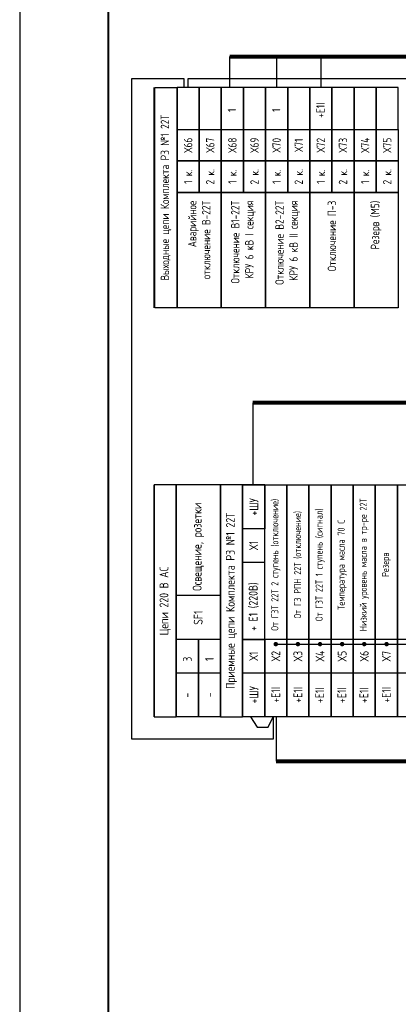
# Model space of a CAD drawing. Header units: millimetres. Extents: x 616 to 6446, y 2590 to 5711.
# Tile 42 of 50: x 5223 to 5308, y 3475 to 3698. Entities that reach past the tile are written whole.
import ezdxf

# ---------------------------------------------------------------- set-up
doc = ezdxf.new("R2010")
doc.units = ezdxf.units.MM
doc.styles.add('SIMPLEX', font='GOST.ttf', dxfattribs={"height": 5})

msp = doc.modelspace()

# ---------------------------------------------------------------- linework, layer by layer
at = {"lineweight": -2}
msp.add_line((5222.7, 3899.35), (5222.7, 3305.35), dxfattribs=at)
at = {"lineweight": 40}
msp.add_line((5242.7, 3894.35), (5242.7, 3310.35), dxfattribs=at)
at = {"color": 3}
for p, q in [((5270.17, 3682.7), (5270.17, 3689.7)), ((5280.83, 3682.7), (5280.83, 3689.7)), ((5290.86, 3682.7), (5290.86, 3689.7))]:
    msp.add_line(p, q, dxfattribs=at)
at = {"color": 3, "lineweight": 80}
msp.add_line((5270.17, 3689.7), (6031.33, 3689.7), dxfattribs=at)
for p, q in [((5248.08, 3535.33), (5248.08, 3684.7)), ((5248.08, 3684.7), (5259.78, 3684.7)), ((5259.78, 3684.7), (5259.78, 3682.7)), ((5260.76, 3682.7), (5260.76, 3684.7)), ((5260.76, 3684.7), (5349.69, 3684.7)), ((5253.08, 3682.7), (5253.08, 3673.2)), ((5253.08, 3682.7), (5253.08, 3673.2)), ((5258.27, 3682.7), (5258.27, 3673.2)), ((5258.27, 3682.7), (5258.27, 3673.2)), ((5268.08, 3592.83), (5268.08, 3582.83)), ((5268.08, 3592.83), (5268.08, 3582.83)), ((5268.08, 3592.83), (5268.08, 3582.83)), ((5268.08, 3592.83), (5268.08, 3582.83)), ((5268.08, 3592.83), (5268.08, 3582.83)), ((5268.08, 3592.83), (5268.08, 3582.83)), ((5268.08, 3592.83), (5268.08, 3582.83)), ((5268.08, 3592.83), (5268.08, 3582.83)), ((5280.58, 3556.79), (5300.58, 3556.79)), ((5300.58, 3556.79), (5330.63, 3556.79)), ((5273.08, 3540.33), (5273.08, 3550.33)), ((5273.08, 3540.33), (5273.08, 3550.33)), ((5274.89, 3540.33), (5276.34, 3538)), ((5278.88, 3538), (5279.98, 3540.33)), ((5279.98, 3540.33), (5279.98, 3535.33)), ((5276.34, 3538), (5278.88, 3538)), ((5279.98, 3535.33), (5248.08, 3535.33))]:
    msp.add_line(p, q)
at = {"color": 5, "lineweight": 80}
msp.add_line((5641.94, 3611.33), (5275.37, 3611.33), dxfattribs=at)
at = {"color": 5}
msp.add_line((5275.37, 3611.33), (5275.37, 3592.83), dxfattribs=at)
at = {"color": 55, "true_color": 0x999b37}
msp.add_line((5280.65, 3540.33), (5280.65, 3530.33), dxfattribs=at)
at = {"color": 55, "lineweight": 80, "true_color": 0x999b37}
msp.add_line((5280.65, 3530.33), (5851.72, 3530.33), dxfattribs=at)
for points, const_width in [([(5253.08, 3682.7), (5253.08, 3632.83)], 0.38), ([(5253.08, 3632.83), (5253.08, 3682.7)], 0.38), ([(5258.27, 3682.7), (5258.27, 3632.83)], 0.38), ([(5258.27, 3632.83), (5258.27, 3682.7)], 0.38), ([(5253.08, 3540.33), (5253.08, 3592.83)], 0.4), ([(5253.08, 3540.33), (5253.08, 3592.83)], 0.4), ([(5253.08, 3540.33), (5253.08, 3592.83)], 0.4), ([(5258.08, 3540.33), (5258.08, 3592.83)], 0.4), ([(5258.08, 3592.83), (5258.08, 3540.33)], 0.4), ([(5268.08, 3540.33), (5268.08, 3592.83)], 0.4), ([(5268.08, 3540.33), (5268.08, 3592.83)], 0.4), ([(5268.08, 3540.33), (5268.08, 3592.83)], 0.4), ([(5273.08, 3540.33), (5273.08, 3592.83)], 0.4), ([(5273.08, 3592.83), (5273.08, 3540.33)], 0.4)]:
    msp.add_lwpolyline(points, dxfattribs=dict(const_width=const_width))
for points in [[(5258.27, 3682.7), (5258.27, 3632.83), (5253.27, 3632.83), (5253.27, 3682.7)], [(5263.27, 3673.2), (5263.27, 3682.7), (5258.27, 3682.7), (5258.27, 3673.2)], [(5268.27, 3673.2), (5268.27, 3682.7), (5263.27, 3682.7), (5263.27, 3673.2)], [(5273.27, 3673.2), (5273.27, 3682.7), (5268.27, 3682.7), (5268.27, 3673.2)], [(5278.27, 3673.2), (5278.27, 3682.7), (5273.27, 3682.7), (5273.27, 3673.2)], [(5283.27, 3673.2), (5283.27, 3682.7), (5278.27, 3682.7), (5278.27, 3673.2)], [(5288.27, 3673.2), (5288.27, 3682.7), (5283.27, 3682.7), (5283.27, 3673.2)], [(5293.27, 3673.2), (5293.27, 3682.7), (5288.27, 3682.7), (5288.27, 3673.2)], [(5298.27, 3673.2), (5298.27, 3682.7), (5293.27, 3682.7), (5293.27, 3673.2)], [(5303.27, 3673.2), (5303.27, 3682.7), (5298.27, 3682.7), (5298.27, 3673.2)], [(5308.27, 3673.2), (5308.27, 3682.7), (5303.27, 3682.7), (5303.27, 3673.2)], [(5263.27, 3673.2), (5263.27, 3666.08), (5258.27, 3666.08), (5258.27, 3673.2)], [(5268.27, 3673.2), (5268.27, 3666.08), (5263.27, 3666.08), (5263.27, 3673.2)], [(5273.27, 3673.2), (5273.27, 3666.08), (5268.27, 3666.08), (5268.27, 3673.2)], [(5278.27, 3673.2), (5278.27, 3666.08), (5273.27, 3666.08), (5273.27, 3673.2)], [(5283.27, 3673.2), (5283.27, 3666.08), (5278.27, 3666.08), (5278.27, 3673.2)], [(5288.27, 3673.2), (5288.27, 3666.08), (5283.27, 3666.08), (5283.27, 3673.2)], [(5293.27, 3673.2), (5293.27, 3666.08), (5288.27, 3666.08), (5288.27, 3673.2)], [(5298.27, 3673.2), (5298.27, 3666.08), (5293.27, 3666.08), (5293.27, 3673.2)], [(5303.27, 3673.2), (5303.27, 3666.08), (5298.27, 3666.08), (5298.27, 3673.2)], [(5308.27, 3673.2), (5308.27, 3666.08), (5303.27, 3666.08), (5303.27, 3673.2)], [(5263.27, 3666.08), (5263.27, 3658.95), (5258.27, 3658.95), (5258.27, 3666.08)], [(5268.27, 3666.08), (5268.27, 3658.95), (5263.27, 3658.95), (5263.27, 3666.08)], [(5273.27, 3666.08), (5273.27, 3658.95), (5268.27, 3658.95), (5268.27, 3666.08)], [(5278.27, 3666.08), (5278.27, 3658.95), (5273.27, 3658.95), (5273.27, 3666.08)], [(5283.27, 3666.08), (5283.27, 3658.95), (5278.27, 3658.95), (5278.27, 3666.08)], [(5288.27, 3666.08), (5288.27, 3658.95), (5283.27, 3658.95), (5283.27, 3666.08)], [(5293.27, 3666.08), (5293.27, 3658.95), (5288.27, 3658.95), (5288.27, 3666.08)], [(5298.27, 3666.08), (5298.27, 3658.95), (5293.27, 3658.95), (5293.27, 3666.08)], [(5303.27, 3666.08), (5303.27, 3658.95), (5298.27, 3658.95), (5298.27, 3666.08)], [(5308.27, 3666.08), (5308.27, 3658.95), (5303.27, 3658.95), (5303.27, 3666.08)], [(5268.27, 3658.95), (5268.27, 3632.83), (5258.27, 3632.83), (5258.27, 3658.95)], [(5278.27, 3658.95), (5278.27, 3632.83), (5268.27, 3632.83), (5268.27, 3658.95)], [(5288.27, 3658.95), (5288.27, 3632.83), (5278.27, 3632.83), (5278.27, 3658.95)], [(5298.27, 3658.95), (5298.27, 3632.83), (5288.27, 3632.83), (5288.27, 3658.95)], [(5308.27, 3658.95), (5308.27, 3632.83), (5298.27, 3632.83), (5298.27, 3658.95)], [(5258.08, 3540.33), (5258.08, 3592.83), (5253.08, 3592.83), (5253.08, 3540.33)], [(5268.08, 3567.83), (5268.08, 3592.83), (5258.08, 3592.83), (5258.08, 3567.83)], [(5273.08, 3540.33), (5273.08, 3592.83), (5268.08, 3592.83), (5268.08, 3540.33)], [(5278.08, 3557.83), (5278.08, 3592.83), (5273.08, 3592.83), (5273.08, 3557.83)], [(5278.08, 3592.83), (5278.08, 3582.83), (5273.08, 3582.83), (5273.08, 3592.83)], [(5283.08, 3592.83), (5283.08, 3557.83), (5278.08, 3557.83), (5278.08, 3592.83)], [(5288.08, 3592.83), (5288.08, 3557.83), (5283.08, 3557.83), (5283.08, 3592.83)], [(5293.08, 3592.83), (5293.08, 3557.83), (5288.08, 3557.83), (5288.08, 3592.83)], [(5298.08, 3592.83), (5298.08, 3557.83), (5293.08, 3557.83), (5293.08, 3592.83)], [(5303.08, 3592.83), (5303.08, 3557.83), (5298.08, 3557.83), (5298.08, 3592.83)], [(5308.08, 3592.83), (5308.08, 3557.83), (5303.08, 3557.83), (5303.08, 3592.83)], [(5313.08, 3592.83), (5313.08, 3557.83), (5308.08, 3557.83), (5308.08, 3592.83)], [(5278.08, 3575.33), (5278.08, 3582.83), (5273.08, 3582.83), (5273.08, 3575.33)], [(5268.08, 3567.83), (5268.08, 3557.83), (5258.08, 3557.83), (5258.08, 3567.83)], [(5263.08, 3550.33), (5263.08, 3557.83), (5258.08, 3557.83), (5258.08, 3550.33)], [(5268.08, 3550.33), (5268.08, 3557.83), (5263.08, 3557.83), (5263.08, 3550.33)], [(5278.08, 3550.33), (5278.08, 3557.83), (5273.08, 3557.83), (5273.08, 3550.33)], [(5283.08, 3550.33), (5283.08, 3557.83), (5278.08, 3557.83), (5278.08, 3550.33)], [(5288.08, 3550.33), (5288.08, 3557.83), (5283.08, 3557.83), (5283.08, 3550.33)], [(5293.08, 3550.33), (5293.08, 3557.83), (5288.08, 3557.83), (5288.08, 3550.33)], [(5298.08, 3550.33), (5298.08, 3557.83), (5293.08, 3557.83), (5293.08, 3550.33)], [(5303.08, 3550.33), (5303.08, 3557.83), (5298.08, 3557.83), (5298.08, 3550.33)], [(5308.08, 3550.33), (5308.08, 3557.83), (5303.08, 3557.83), (5303.08, 3550.33)], [(5313.08, 3550.33), (5313.08, 3557.83), (5308.08, 3557.83), (5308.08, 3550.33)], [(5263.08, 3550.33), (5263.08, 3540.33), (5258.08, 3540.33), (5258.08, 3550.33)], [(5268.08, 3550.33), (5268.08, 3540.33), (5263.08, 3540.33), (5263.08, 3550.33)], [(5278.08, 3550.33), (5278.08, 3540.33), (5273.08, 3540.33), (5273.08, 3550.33)], [(5283.08, 3550.33), (5283.08, 3540.33), (5278.08, 3540.33), (5278.08, 3550.33)], [(5288.08, 3550.33), (5288.08, 3540.33), (5283.08, 3540.33), (5283.08, 3550.33)], [(5293.08, 3550.33), (5293.08, 3540.33), (5288.08, 3540.33), (5288.08, 3550.33)], [(5298.08, 3550.33), (5298.08, 3540.33), (5293.08, 3540.33), (5293.08, 3550.33)], [(5303.08, 3550.33), (5303.08, 3540.33), (5298.08, 3540.33), (5298.08, 3550.33)], [(5308.08, 3550.33), (5308.08, 3540.33), (5303.08, 3540.33), (5303.08, 3550.33)], [(5313.08, 3550.33), (5313.08, 3540.33), (5308.08, 3540.33), (5308.08, 3550.33)]]:
    msp.add_lwpolyline(points, close=True)
at = {"const_width": 0.5}
for points in [[(5280.58, 3557.04, -1), (5280.58, 3556.54, -1)], [(5285.58, 3557.04, -1), (5285.58, 3556.54, -1)], [(5290.58, 3557.04, -1), (5290.58, 3556.54, -1)], [(5295.58, 3557.04, -1), (5295.58, 3556.54, -1)], [(5300.58, 3557.04, -1), (5300.58, 3556.54, -1)], [(5305.63, 3557.04, -1), (5305.63, 3556.54, -1)]]:
    msp.add_lwpolyline(points, format="xyb", close=True, dxfattribs=at)

# ---------------------------------------------------------------- texts
at = {"rotation": 90, "style": 'SIMPLEX'}
for s, insert, char_height, width, attachment_point in [('Выходные цепи Комплекта РЗ №1 22Т', (5255.77, 3657.76), 1.9, 49.875, 5), ('+Е1I', (5290.68, 3677.55), 1.9, 9.5, 5), ('1', (5270.68, 3677.55), 1.9, 9.5, 5), ('1', (5280.68, 3677.55), 1.9, 9.5, 5), ('Х66', (5260.77, 3669.64), 1.9, 7.125, 5), ('Х67', (5265.77, 3669.64), 1.9, 7.125, 5), ('Х68', (5270.77, 3669.64), 1.9, 7.125, 5), ('Х69{\\fArial|b0|i0|c204|p34; }', (5275.77, 3669.64), 1.9, 7.125, 5), ('Х70', (5280.77, 3669.64), 1.9, 7.125, 5), ('Х71', (5285.77, 3669.64), 1.9, 7.125, 5), ('Х72', (5290.77, 3669.64), 1.9, 7.125, 5), ('Х73{\\fArial|b0|i0|c204|p34; }', (5295.77, 3669.64), 1.9, 7.125, 5), ('Х74', (5300.77, 3669.64), 1.9, 7.125, 5), ('Х75{\\fArial|b0|i0|c204|p34; }', (5305.77, 3669.64), 1.9, 7.125, 5), ('1 к.{\\fArial|b0|i0|c204|p34; }', (5260.77, 3662.51), 1.9, 7.125, 5), ('2 к.{\\fArial|b0|i0|c204|p34; }', (5265.77, 3662.51), 1.9, 7.125, 5), ('1 к.{\\fArial|b0|i0|c204|p34; }', (5270.77, 3662.51), 1.9, 7.125, 5), ('2 к.{\\fArial|b0|i0|c204|p34; }', (5275.77, 3662.51), 1.9, 7.125, 5), ('1 к.{\\fArial|b0|i0|c204|p34; }', (5280.77, 3662.51), 1.9, 7.125, 5), ('2 к.{\\fArial|b0|i0|c204|p34; }', (5285.77, 3662.51), 1.9, 7.125, 5), ('1 к.{\\fArial|b0|i0|c204|p34; }', (5290.77, 3662.51), 1.9, 7.125, 5), ('2 к.{\\fArial|b0|i0|c204|p34; }', (5295.77, 3662.51), 1.9, 7.125, 5), ('1 к.{\\fArial|b0|i0|c204|p34; }', (5300.77, 3662.51), 1.9, 7.125, 5), ('2 к.{\\fArial|b0|i0|c204|p34; }', (5305.77, 3662.51), 1.9, 7.125, 5), ('Аварийное \\Pотключение В-22Т', (5263.27, 3657.08), 1.9, 24.2572, 6), ('Отключение В1-22Т\\PКРУ 6 кВ I секция ', (5273.27, 3657.08), 1.9, 24.2572, 6), ('Отключение В2-22Т\\PКРУ 6 кВ II секция ', (5283.27, 3657.08), 1.9, 24.2572, 6), ('Отключение П-3', (5293.27, 3657.08), 1.9, 24.2572, 6), ('Резерв (М5)', (5303.27, 3657.08), 1.9, 24.2572, 6), ('Приемные цепи Комплекта РЗ №1 22Т', (5270.58, 3566.58), 2, 52.5, 5), ('+ШУ', (5275.64, 3587.83), 2, 10, 5), ('От ГЗТ 22Т 1 ступень (сигнал)', (5290.58, 3574.74), 1.6, 32.6018, 5), ('Низкий уровень масла в тр-ре 22Т', (5300.58, 3574.74), 1.6, 32.6018, 5), ('От ГЗ РПН 22Т (отключение)', (5285.58, 3574.74), 1.6, 32.6018, 5), ('От ГЗТ 22Т 2 ступень (отключение)', (5280.58, 3574.74), 1.6, 32.6018, 5), ('Температура масла 70 С', (5295.58, 3574.74), 1.6, 32.6018, 5), ('Освещение, розетки', (5263.08, 3568.84), 2, 23.9883, 4), ('Х1{\\fArial|b0|i0|c204|p34; }', (5275.58, 3579.08), 2, 7.5, 5), ('Резерв', (5305.58, 3574.74), 1.6, 32.6018, 5), ('Цепи 220 В AC', (5255.58, 3566.58), 2, 52.5, 5), ('+ E1 (220В)', (5275.58, 3559.79), 2, 15.5339, 4), ('SF1', (5263.04, 3562.78), 2, 9.9114, 5), ('Х1{\\fArial|b0|i0|c204|p34; }', (5275.58, 3554.08), 2, 7.5, 5), ('Х2{\\fArial|b0|i0|c204|p34; }', (5280.58, 3554.08), 2, 7.5, 5), ('Х3{\\fArial|b0|i0|c204|p34; }', (5285.58, 3554.08), 2, 7.5, 5), ('Х4{\\fArial|b0|i0|c204|p34; }', (5290.58, 3554.08), 2, 7.5, 5), ('Х5{\\fArial|b0|i0|c204|p34; }', (5295.58, 3554.08), 2, 7.5, 5), ('Х6{\\fArial|b0|i0|c204|p34; }', (5300.58, 3554.08), 2, 7.5, 5), ('Х7{\\fArial|b0|i0|c204|p34; }', (5305.58, 3554.08), 2, 7.5, 5), ('3', (5260.58, 3553.38), 2, 6.1001, 5), ('1{\\fArial|b0|i0|c204|p34; }', (5265.58, 3553.38), 2, 6.1001, 5), ('+ШУ', (5275.64, 3545.33), 2, 10, 5), ('+E1I', (5280.58, 3545.33), 2, 10, 5), ('+E1I', (5285.58, 3545.33), 2, 10, 5), ('+E1I', (5290.5, 3545.24), 2, 10, 5), ('+E1I', (5295.5, 3545.24), 2, 10, 5), ('+E1I', (5300.5, 3545.24), 2, 10, 5), ('+E1I', (5305.58, 3545.33), 2, 10, 5), ('-', (5260.5, 3545.24), 2, 10, 5), ('-', (5265.58, 3545.33), 2, 10, 5)]:
    msp.add_mtext(s, dxfattribs=dict(at, insert=insert, char_height=char_height, width=width, attachment_point=attachment_point))

doc.saveas('drawing.dxf')
